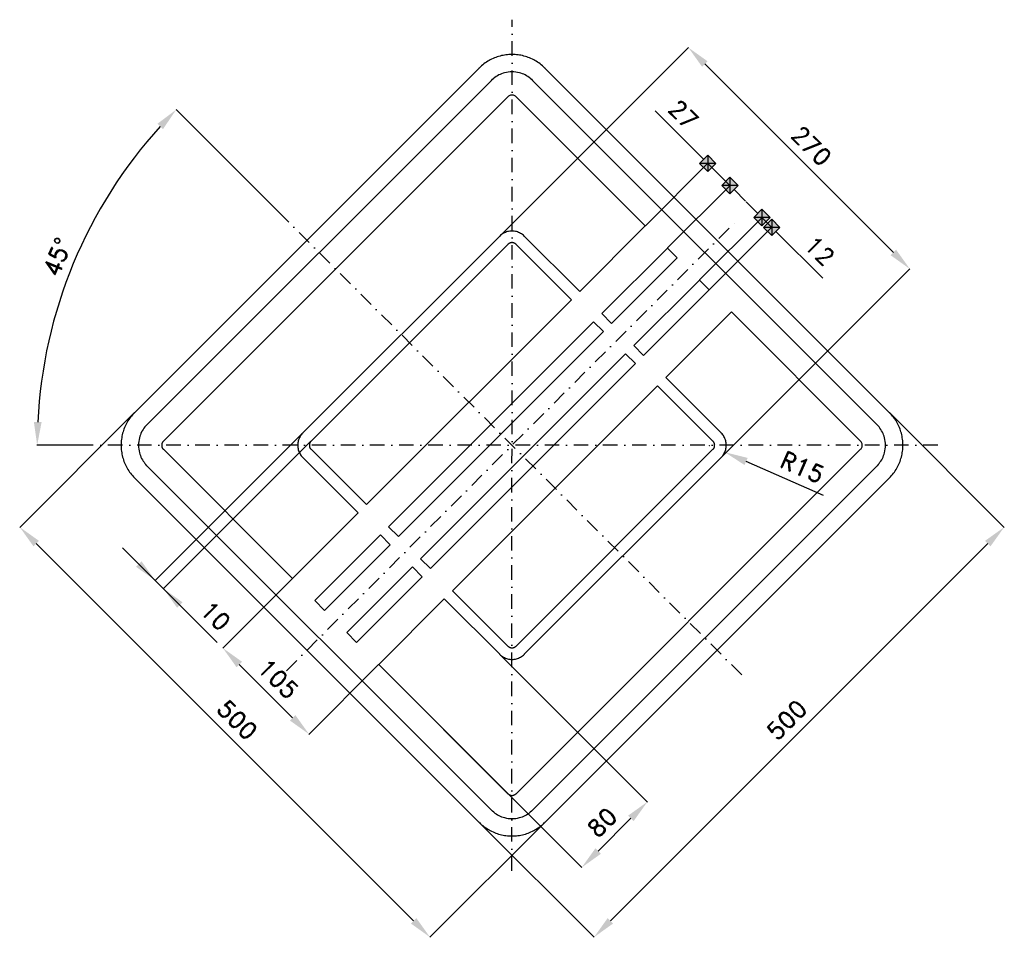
# Model space of a CAD drawing. Header units: millimetres. Extents: x -87 to 761, y -87 to 704.
import ezdxf

# ---------------------------------------------------------------- set-up
doc = ezdxf.new("R2010")
doc.units = ezdxf.units.MM
doc.header["$LTSCALE"] = 5
doc.linetypes.add('ČERCHOVANÁX2', pattern=[2, 1, -0.5, 0, -0.5])
doc.layers.add('Kóty', color=2, linetype='Continuous')
doc.layers.add('Značka', color=7, linetype='Continuous')
doc.styles.get("Standard").update_dxf_attribs({"font": 'romand.shx', "height": 15})
doc.dimstyles.get("Standard").update_dxf_attribs({"dimtxt": 15, "dimasz": 20, "dimexe": 0.18, "dimexo": 0.0625, "dimgap": 7.5, "dimtad": 1, "dimdec": 0, "dimzin": 0, "dimdsep": 46, "dimtxsty": 'Standard', "dimcen": 0.09, "dimadec": 0, "dimazin": 0, "dimtfac": 1, "dimtdec": 0, "dimtofl": 0, "dimtmove": 0, "dimatfit": 3, "dimfxl": 1, "dimtolj": 1, "dimtzin": 0, "dimarcsym": 0})

# ---------------------------------------------------------------- blocks, each defined once
blk = doc.blocks.new('*D0')
at = {"layer": 'Defpoints', "color": 0, "transparency": 16777216}
for p in [(-17.5, 541.65), (139, 534.98), (-30, 336.99), (703.97, 336.98), (534.98, 139)]:
    blk.add_point(p, dxfattribs=at)
at = {"layer": 'Kóty', "color": 0, "lineweight": -2, "transparency": 16777216}
for p, q in [((138.95, 535.02), (47.42, 626.55)), ((-30.06, 336.99), (-72.52, 336.99))]:
    blk.add_line(p, q, dxfattribs=at)
blk.add_arc((336.99, 336.98), 409.33, 137.79979, 177.1999, dxfattribs=at)
at = {"layer": 'Kóty', "color": 0, "transparency": 16777216}
for points in [[(31.34, 614.24), (36.17, 609.64), (47.55, 626.42)], [(-68.52, 356.9), (-75.18, 357.06), (-72.34, 336.99)]]:
    blk.add_solid(points, dxfattribs=at)
at = {"layer": 'Kóty', "color": 0, "transparency": 16777216, "insert": (-55.04, 499.37), "char_height": 15, "attachment_point": 5, "rotation": 67.49984}
blk.add_mtext('\\A1;45°', dxfattribs=at)
blk = doc.blocks.new('*D1')
at = {"layer": 'Defpoints', "color": 0, "transparency": 16777216}
for p in [(11.72, 365.27), (365.27, 11.72), (266.27, -87.28)]:
    blk.add_point(p, dxfattribs=at)
at = {"layer": 'Kóty', "color": 0, "lineweight": -2, "transparency": 16777216}
for p, q in [((11.67, 365.22), (-87.41, 266.15)), ((-73.14, 252.13), (252.13, -73.14)), ((365.22, 11.67), (266.15, -87.41))]:
    blk.add_line(p, q, dxfattribs=at)
at = {"layer": 'Kóty', "color": 0, "transparency": 16777216}
for points in [[(-70.78, 254.49), (-75.49, 249.78), (-87.28, 266.27)], [(254.49, -70.78), (249.78, -75.49), (266.27, -87.28)]]:
    blk.add_solid(points, dxfattribs=at)
at = {"layer": 'Kóty', "color": 0, "transparency": 16777216, "insert": (100.1, 100.1), "char_height": 15, "attachment_point": 5, "rotation": 315}
blk.add_mtext('\\A1;500', dxfattribs=at)
blk = doc.blocks.new('*D2')
at = {"layer": 'Defpoints', "color": 0, "transparency": 16777216}
for p in [(326.37, 156.68), (269.81, 100.11), (397.09, -27.18)]:
    blk.add_point(p, dxfattribs=at)
at = {"layer": 'Kóty', "color": 0, "lineweight": -2, "transparency": 16777216}
for p, q in [((326.42, 156.63), (453.78, 29.27)), ((269.85, 100.06), (397.22, -27.3)), ((439.52, 15.25), (411.23, -13.03))]:
    blk.add_line(p, q, dxfattribs=at)
at = {"layer": 'Kóty', "color": 0, "transparency": 16777216}
for points in [[(437.16, 17.61), (441.87, 12.89), (453.66, 29.39)], [(408.87, -10.68), (413.59, -15.39), (397.09, -27.18)]]:
    blk.add_solid(points, dxfattribs=at)
at = {"layer": 'Kóty', "color": 0, "transparency": 16777216, "insert": (414.77, 11.72), "char_height": 15, "attachment_point": 5, "rotation": 44.99988}
blk.add_mtext('\\A1;80', dxfattribs=at)
blk = doc.blocks.new('*D3')
at = {"layer": 'Defpoints', "color": 0, "transparency": 16777216}
for p in [(662.25, 365.27), (761.25, 266.27), (308.7, 11.72)]:
    blk.add_point(p, dxfattribs=at)
at = {"layer": 'Kóty', "color": 0, "lineweight": -2, "transparency": 16777216}
for p, q in [((662.3, 365.22), (761.38, 266.15)), ((421.84, -73.14), (747.11, 252.13)), ((308.75, 11.67), (407.82, -87.41))]:
    blk.add_line(p, q, dxfattribs=at)
at = {"layer": 'Kóty', "color": 0, "transparency": 16777216}
for points in [[(744.75, 254.49), (749.46, 249.78), (761.25, 266.27)], [(419.48, -70.78), (424.19, -75.49), (407.7, -87.28)]]:
    blk.add_solid(points, dxfattribs=at)
at = {"layer": 'Kóty', "color": 0, "transparency": 16777216, "insert": (573.87, 100.1), "char_height": 15, "attachment_point": 5, "rotation": 45.00001}
blk.add_mtext('\\A1;500', dxfattribs=at)
blk = doc.blocks.new('*D4')
at = {"layer": 'Defpoints', "color": 0, "transparency": 16777216}
for p in [(326.37, 517.29), (679.93, 489.01), (517.29, 326.37)]:
    blk.add_point(p, dxfattribs=at)
at = {"layer": 'Kóty', "color": 0, "lineweight": -2, "transparency": 16777216}
for p, q in [((326.42, 517.34), (489.14, 680.06)), ((503.16, 665.79), (665.79, 503.16)), ((517.34, 326.42), (680.06, 489.14))]:
    blk.add_line(p, q, dxfattribs=at)
at = {"layer": 'Kóty', "color": 0, "transparency": 16777216}
for points in [[(505.51, 668.15), (500.8, 663.43), (489.01, 679.93)], [(668.15, 505.51), (663.43, 500.8), (679.93, 489.01)]]:
    blk.add_solid(points, dxfattribs=at)
at = {"layer": 'Kóty', "color": 0, "transparency": 16777216, "insert": (595.08, 595.08), "char_height": 15, "attachment_point": 5, "rotation": 315}
blk.add_mtext('\\A1;270', dxfattribs=at)
blk = doc.blocks.new('*D5')
at = {"layer": 'Defpoints', "color": 0, "transparency": 16777216}
for p in [(507.1, 336.83), (520.44, 330.98)]:
    blk.add_point(p, dxfattribs=at)
at = {"layer": 'Kóty', "color": 0, "lineweight": -2, "transparency": 16777216}
for p, q in [((507.01, 336.83), (507.19, 336.83)), ((507.1, 336.74), (507.1, 336.92)), ((605.49, 293.71), (538.76, 322.95))]:
    blk.add_line(p, q, dxfattribs=at)
at = {"layer": 'Kóty', "color": 0, "transparency": 16777216}
blk.add_solid([(540.1, 326.01), (537.42, 319.9), (520.44, 330.98)], dxfattribs=at)
at = {"layer": 'Kóty', "color": 0, "transparency": 16777216, "insert": (587.31, 318.06), "char_height": 15, "attachment_point": 5, "rotation": 336.3378}
blk.add_mtext('\\A1;R15', dxfattribs=at)
blk = doc.blocks.new('*D6')
at = {"layer": 'Defpoints', "color": 0, "transparency": 16777216}
for p in [(147.83, 222.08), (222.08, 147.83), (162.01, 87.77)]:
    blk.add_point(p, dxfattribs=at)
at = {"layer": 'Kóty', "color": 0, "lineweight": -2, "transparency": 16777216}
for p, q in [((147.79, 222.04), (87.64, 161.89)), ((101.91, 147.87), (147.87, 101.91)), ((222.03, 147.79), (161.88, 87.64))]:
    blk.add_line(p, q, dxfattribs=at)
at = {"layer": 'Kóty', "color": 0, "transparency": 16777216}
for points in [[(104.26, 150.23), (99.55, 145.51), (87.76, 162.01)], [(150.23, 104.27), (145.51, 99.55), (162.01, 87.77)]]:
    blk.add_solid(points, dxfattribs=at)
at = {"layer": 'Kóty', "color": 0, "transparency": 16777216, "insert": (135.49, 135.5), "char_height": 15, "attachment_point": 5, "rotation": 315}
blk.add_mtext('\\A1;105', dxfattribs=at)

msp = doc.modelspace()

# ---------------------------------------------------------------- hatches: boundary and pattern name
at = {"layer": 'Kóty'}
h = msp.add_hatch(color=256, dxfattribs=at)
h.dxf.hatch_style = 1
h.paths.add_polyline_path([(498.68, 580.05), (505.75, 572.98), (512.83, 580.05), (505.75, 587.12)])
h = msp.add_hatch(color=256, dxfattribs=at)
h.dxf.hatch_style = 1
h.paths.add_polyline_path([(517.77, 560.96), (524.85, 553.89), (531.92, 560.96), (524.85, 568.03)])
h = msp.add_hatch(color=256, dxfattribs=at)
h.dxf.hatch_style = 1
h.paths.add_polyline_path([(545.35, 533.38), (552.42, 526.31), (559.49, 533.38), (552.42, 540.45)])
h = msp.add_hatch(color=256, dxfattribs=at)
h.dxf.hatch_style = 1
h.paths.add_polyline_path([(553.84, 524.89), (560.91, 517.82), (567.98, 524.89), (560.91, 531.97)])

# ---------------------------------------------------------------- linework, layer by layer
for p, q in [((502.2, 583.56), (460.27, 625.48)), ((451.93, 526.18), (505.88, 580.13)), ((505.75, 580), (524.85, 560.91)), ((471.02, 507.09), (524.97, 561.04)), ((538.31, 547.47), (528.38, 557.42)), ((548.88, 536.9), (538.94, 546.86)), ((498.6, 479.51), (552.55, 533.46)), ((552.42, 533.33), (560.91, 524.85)), ((507.09, 471.03), (561.04, 524.98)), ((564.42, 521.34), (604.83, 480.93)), ((156.63, 347.55), (29.3, 220.22)), ((163.7, 340.48), (36.37, 213.15)), ((82.81, 166.97), (1.14, 248.63)), ((50.64, 199.13), (82.81, 166.97))]:
    msp.add_line(p, q, dxfattribs=at)
for points in [[(498.68, 580.05), (505.75, 572.98), (512.83, 580.05), (505.75, 587.12)], [(517.77, 560.96), (524.85, 553.89), (531.92, 560.96), (524.85, 568.03)], [(545.35, 533.38), (552.42, 526.31), (559.49, 533.38), (552.42, 540.45)], [(553.84, 524.89), (560.91, 517.82), (567.98, 524.89), (560.91, 531.97)]]:
    msp.add_lwpolyline(points, close=True, dxfattribs=at)
for points in [[(505.75, 587.12), (505.75, 572.98)], [(512.83, 580.05), (498.68, 580.05)], [(531.92, 560.96), (517.77, 560.96)], [(524.85, 568.03), (524.85, 553.89)], [(552.42, 540.45), (552.42, 526.31)], [(559.49, 533.38), (545.35, 533.38)], [(560.91, 531.97), (560.91, 517.82)], [(567.98, 524.89), (553.84, 524.89)]]:
    msp.add_lwpolyline(points, dxfattribs=at)
for points in [[(17.64, 236.85), (12.93, 232.13), (29.43, 220.35)], [(53, 201.49), (48.28, 196.78), (36.5, 213.28)]]:
    msp.add_solid(points, dxfattribs=at)
at = {"layer": 'Značka', "color": 5}
for p, q in [((11.71, 365.27), (308.7, 662.25)), ((308.7, 662.25), (308.81, 662.37)), ((308.81, 662.37), (308.92, 662.48)), ((365.04, 662.48), (365.16, 662.37)), ((365.16, 662.37), (365.27, 662.25)), ((365.27, 662.25), (662.25, 365.27)), ((22.32, 354.66), (319.31, 651.65)), ((319.31, 651.65), (320.27, 652.54)), ((320.27, 652.54), (321.25, 653.4)), ((352.72, 653.4), (353.71, 652.54)), ((353.71, 652.54), (354.66, 651.65)), ((354.66, 651.65), (651.65, 354.66)), ((333.45, 637.5), (36.47, 340.52)), ((333.46, 637.52), (333.45, 637.5)), ((333.48, 637.53), (333.46, 637.52)), ((333.97, 637.96), (333.48, 637.53)), ((334.51, 638.31), (333.97, 637.96)), ((335.09, 638.6), (334.51, 638.31)), ((335.71, 638.8), (335.09, 638.6)), ((336.34, 638.93), (335.71, 638.8)), ((336.99, 638.97), (336.34, 638.93)), ((337.63, 638.93), (336.99, 638.97)), ((338.27, 638.8), (337.63, 638.93)), ((338.88, 638.6), (338.27, 638.8)), ((339.46, 638.31), (338.88, 638.6)), ((340.01, 637.96), (339.46, 638.31)), ((340.49, 637.53), (340.01, 637.96)), ((340.51, 637.52), (340.49, 637.53)), ((340.52, 637.5), (340.51, 637.52)), ((451.89, 526.14), (340.52, 637.5)), ((395.32, 469.57), (451.89, 526.14)), ((156.67, 347.59), (326.38, 517.3)), ((333.45, 510.22), (163.75, 340.52)), ((326.38, 517.3), (326.42, 517.34)), ((326.42, 517.34), (326.46, 517.38)), ((333.46, 510.24), (333.45, 510.22)), ((333.48, 510.25), (333.46, 510.24)), ((340.51, 510.24), (340.49, 510.25)), ((340.52, 510.22), (340.51, 510.24)), ((388.25, 462.5), (340.52, 510.22)), ((347.51, 517.38), (347.55, 517.34)), ((347.55, 517.34), (347.59, 517.3)), ((347.59, 517.3), (395.32, 469.57)), ((414.41, 450.48), (470.98, 507.05)), ((470.98, 507.05), (479.47, 498.56)), ((422.9, 441.99), (479.47, 498.56)), ((441.99, 422.9), (498.56, 479.47)), ((498.56, 479.47), (507.04, 470.98)), ((450.47, 414.41), (507.04, 470.98)), ((211.47, 285.72), (388.25, 462.5)), ((414.41, 450.48), (422.9, 441.99)), ((469.57, 395.32), (526.13, 451.89)), ((637.51, 340.52), (526.13, 451.89)), ((230.56, 266.63), (407.34, 443.41)), ((415.83, 434.92), (407.34, 443.41)), ((239.05, 258.14), (415.83, 434.92)), ((441.99, 422.9), (450.47, 414.41)), ((258.14, 239.05), (434.92, 415.83)), ((443.4, 407.34), (434.92, 415.83)), ((266.63, 230.57), (443.4, 407.34)), ((469.57, 395.32), (517.3, 347.59)), ((285.72, 211.47), (462.5, 388.25)), ((510.23, 340.52), (462.5, 388.25)), ((11.49, 365.05), (11.6, 365.16)), ((11.6, 365.16), (11.71, 365.27)), ((662.25, 365.27), (662.36, 365.16)), ((662.36, 365.16), (662.47, 365.05)), ((20.57, 352.72), (21.43, 353.7)), ((21.43, 353.7), (22.32, 354.66)), ((651.65, 354.66), (652.54, 353.7)), ((652.54, 353.7), (653.4, 352.72)), ((36.45, 340.51), (36.44, 340.49)), ((36.47, 340.52), (36.45, 340.51)), ((156.59, 347.51), (156.63, 347.55)), ((156.63, 347.55), (156.67, 347.59)), ((163.73, 340.51), (163.72, 340.49)), ((163.75, 340.52), (163.73, 340.51)), ((510.24, 340.51), (510.23, 340.52)), ((510.26, 340.49), (510.24, 340.51)), ((517.3, 347.59), (517.34, 347.55)), ((517.34, 347.55), (517.38, 347.51)), ((637.52, 340.51), (637.51, 340.52)), ((637.53, 340.49), (637.52, 340.51)), ((637.96, 340), (637.53, 340.49)), ((638.31, 339.46), (637.96, 340)), ((36.44, 333.48), (36.45, 333.46)), ((36.45, 333.46), (36.47, 333.45)), ((36.47, 333.45), (147.83, 222.08)), ((163.72, 333.48), (163.73, 333.46)), ((163.73, 333.46), (163.75, 333.45)), ((163.75, 333.45), (211.47, 285.72)), ((340.52, 36.46), (637.51, 333.45)), ((340.52, 163.74), (510.23, 333.45)), ((510.23, 333.45), (510.24, 333.46)), ((510.24, 333.46), (510.26, 333.48)), ((637.51, 333.45), (637.52, 333.46)), ((637.52, 333.46), (637.53, 333.48)), ((637.53, 333.48), (637.96, 333.96)), ((637.96, 333.96), (638.31, 334.51)), ((638.6, 338.88), (638.31, 339.46)), ((638.31, 334.51), (638.6, 335.09)), ((638.8, 338.26), (638.6, 338.88)), ((638.6, 335.09), (638.8, 335.7)), ((638.93, 337.63), (638.8, 338.26)), ((638.8, 335.7), (638.93, 336.34)), ((638.97, 336.98), (638.93, 337.63)), ((638.93, 336.34), (638.97, 336.98)), ((156.63, 326.42), (156.59, 326.46)), ((156.67, 326.38), (156.63, 326.42)), ((204.4, 278.65), (156.67, 326.38)), ((517.3, 326.38), (347.59, 156.67)), ((517.34, 326.42), (517.3, 326.38)), ((517.38, 326.46), (517.34, 326.42)), ((21.43, 320.27), (20.57, 321.25)), ((22.32, 319.31), (21.43, 320.27)), ((319.31, 22.32), (22.32, 319.31)), ((651.65, 319.31), (354.66, 22.32)), ((652.54, 320.26), (651.65, 319.31)), ((653.4, 321.25), (652.54, 320.26)), ((11.6, 308.81), (11.49, 308.92)), ((11.71, 308.7), (11.6, 308.81)), ((308.7, 11.72), (11.71, 308.7)), ((662.25, 308.7), (365.27, 11.72)), ((662.36, 308.81), (662.25, 308.7)), ((662.47, 308.92), (662.36, 308.81)), ((147.83, 222.08), (204.4, 278.65)), ((230.56, 266.63), (239.05, 258.14)), ((166.92, 202.99), (223.49, 259.56)), ((231.98, 251.07), (223.49, 259.56)), ((175.41, 194.5), (231.98, 251.07)), ((258.14, 239.05), (266.63, 230.57)), ((194.5, 175.41), (251.07, 231.98)), ((259.56, 223.5), (251.07, 231.98)), ((202.99, 166.93), (259.56, 223.5)), ((222.08, 147.83), (278.65, 204.4)), ((280.42, 202.63), (278.65, 204.4)), ((285.72, 211.47), (287.49, 209.7)), ((287.49, 209.7), (333.45, 163.74)), ((166.92, 202.99), (175.41, 194.5)), ((326.38, 156.67), (280.42, 202.63)), ((194.5, 175.41), (202.99, 166.93)), ((333.45, 163.74), (333.46, 163.73)), ((333.46, 163.73), (333.48, 163.71)), ((340.49, 163.71), (340.51, 163.73)), ((340.51, 163.73), (340.52, 163.74)), ((326.42, 156.63), (326.38, 156.67)), ((326.46, 156.59), (326.42, 156.63)), ((347.55, 156.63), (347.51, 156.59)), ((347.59, 156.67), (347.55, 156.63)), ((222.08, 147.83), (333.45, 36.46)), ((333.45, 36.46), (333.46, 36.45)), ((333.46, 36.45), (333.48, 36.44)), ((333.48, 36.44), (333.97, 36.01)), ((340.49, 36.44), (340.51, 36.45)), ((340.51, 36.45), (340.52, 36.46)), ((320.27, 21.43), (319.31, 22.32)), ((321.25, 20.57), (320.27, 21.43)), ((353.7, 21.43), (352.72, 20.57)), ((354.66, 22.32), (353.7, 21.43)), ((308.81, 11.61), (308.7, 11.72)), ((308.92, 11.5), (308.81, 11.61)), ((365.16, 11.61), (365.04, 11.5)), ((365.27, 11.72), (365.16, 11.61))]:
    msp.add_line(p, q, dxfattribs=at)
at = {"layer": 'Značka', "color": 6, "linetype": 'ČERCHOVANÁX2', "ltscale": 2.5}
for points in [[(336.98, -30), (336.99, 703.97)], [(534.98, 139), (139, 534.98)], [(142.53, 142.53), (531.44, 531.44)], [(703.97, 336.98), (-30, 336.99)]]:
    msp.add_lwpolyline(points, dxfattribs=at)
at = {"layer": 'Značka', "color": 5}
for centre, radius, start, end in [((335.31, 637.89), 35.76, 112.17361, 120.48175), ((336.03, 636.11), 37.69, 104.28662, 112.17071), ((336.8, 635.5), 38.47, 97.44657, 105.16895), ((336.74, 635.93), 38.04, 89.63642, 97.44588), ((337.26, 636.06), 37.91, 82.57375, 90.41153), ((337.26, 636.07), 37.9, 74.73813, 82.57694), ((337.7, 635.8), 38.05, 67.68852, 75.49058), ((337.41, 635.08), 38.83, 60.03243, 67.6876), ((337.23, 633.86), 40.25, 127.31089, 134.68623), ((335.03, 636.76), 36.61, 119.19814, 127.31756), ((338.25, 635.48), 38.06, 53.00984, 60.82858), ((339.94, 637.72), 35.26, 44.60822, 53.0241), ((336.27, 635.35), 23.48, 117.0084, 129.76237), ((336.27, 635.41), 23.43, 104.2155, 117.07048), ((336.94, 635.49), 23.52, 89.90273, 105.84829), ((336.96, 634.98), 24.03, 74.32164, 89.96096), ((337.85, 635.43), 23.37, 63.20752, 76.12425), ((338.77, 637.19), 21.38, 49.28316, 63.27569), ((337.09, 506.63), 15.11, 127.30735, 134.67598), ((336.25, 507.75), 13.72, 119.20244, 127.32731), ((336.36, 508.16), 13.41, 112.17321, 120.48229), ((336.63, 507.49), 14.13, 104.28747, 112.17224), ((336.92, 507.27), 14.42, 97.44749, 105.17237), ((336.9, 507.42), 14.27, 89.63886, 97.4439), ((337.09, 507.48), 14.21, 82.56775, 90.41198), ((337.09, 507.49), 14.2, 74.7332, 82.5775), ((337.24, 507.34), 14.3, 67.68019, 75.46857), ((337.15, 507.1), 14.56, 60.04386, 67.69614), ((337.46, 507.24), 14.28, 53.02408, 60.83686), ((338.1, 508.1), 13.22, 44.59442, 53.01151), ((336.61, 507.16), 4.4, 126.96493, 135.39026), ((336.83, 506.88), 4.76, 119.14392, 126.96302), ((336.93, 506.83), 4.85, 112.30506, 119.95394), ((336.91, 506.9), 4.78, 104.54594, 112.32395), ((336.95, 506.96), 4.73, 97.40574, 105.24888), ((336.95, 506.94), 4.75, 89.62274, 97.45274), ((337.02, 506.93), 4.76, 82.56185, 90.35174), ((337.01, 506.89), 4.8, 74.82116, 82.55897), ((337.1, 506.95), 4.72, 67.82222, 75.69898), ((337.2, 507.19), 4.46, 59.51651, 67.82854), ((337.23, 507.04), 4.57, 52.63559, 60.76847), ((336.96, 506.67), 5.03, 45.38406, 52.76041), ((36.25, 339.95), 35.25, 134.60915, 143.0265), ((633.85, 336.74), 40.25, 37.31089, 44.68623), ((38.89, 337.41), 38.83, 150.03762, 157.69272), ((38.49, 338.25), 38.07, 143.0109, 150.82938), ((636.75, 338.94), 36.61, 29.19814, 37.31756), ((637.89, 338.66), 35.76, 22.17361, 30.48175), ((38.18, 337.7), 38.06, 157.68687, 165.48656), ((38.54, 337.85), 23.37, 153.20799, 166.12583), ((36.78, 338.76), 21.39, 139.27851, 153.26937), ((635.35, 337.7), 23.48, 27.0084, 39.76237), ((635.41, 337.7), 23.43, 14.2155, 27.07048), ((636.11, 337.94), 37.69, 14.28662, 22.17071), ((37.91, 337.26), 37.91, 172.57066, 180.40755), ((37.89, 337.27), 37.89, 164.74033, 172.58168), ((38.98, 336.96), 24.03, 164.3188, 179.96033), ((39.65, 337.23), 4.58, 142.68447, 150.80825), ((40.02, 336.95), 5.04, 135.34541, 142.71885), ((166.48, 337.09), 14.2, 164.73587, 172.57483), ((166.6, 337.25), 14.28, 157.67423, 165.47453), ((166.86, 337.15), 14.56, 150.04222, 157.69778), ((166.72, 337.46), 14.28, 143.02261, 150.83833), ((165.87, 338.09), 13.22, 134.59437, 143.01155), ((166.93, 337.23), 4.57, 142.63789, 150.76617), ((167.3, 336.96), 5.03, 135.38604, 142.75843), ((507.16, 337.36), 4.4, 36.96493, 45.39026), ((506.88, 337.14), 4.76, 29.14392, 36.96302), ((506.63, 336.88), 15.11, 37.30735, 44.67598), ((507.75, 337.72), 13.72, 29.20244, 37.32731), ((508.16, 337.61), 13.41, 22.17321, 30.48229), ((507.49, 337.34), 14.13, 14.28747, 22.17224), ((507.27, 337.05), 14.42, 7.44749, 15.17237), ((635.49, 337.03), 23.52, 359.90273, 15.84829), ((635.5, 337.17), 38.47, 7.44657, 15.16895), ((635.93, 337.23), 38.04, 359.63642, 7.44588), ((38.04, 336.75), 38.04, 179.63949, 187.44811), ((38.45, 336.8), 38.46, 187.44261, 195.16771), ((38.48, 336.94), 23.52, 179.90424, 195.85026), ((39.75, 337.01), 4.75, 172.5531, 180.3605), ((39.74, 336.95), 4.74, 179.58342, 187.42148), ((39.81, 337.01), 4.81, 164.82847, 172.55167), ((39.73, 336.95), 4.73, 187.44183, 195.28229), ((39.74, 337.1), 4.72, 157.85133, 165.737), ((39.78, 336.89), 4.76, 194.48218, 202.28707), ((39.51, 337.19), 4.47, 149.50051, 157.8128), ((39.86, 336.93), 4.85, 202.33193, 209.99065), ((39.82, 336.83), 4.77, 209.15657, 216.96518), ((39.54, 336.61), 4.41, 216.96415, 225.37771), ((166.5, 337.08), 14.22, 172.57133, 180.4084), ((166.55, 336.89), 14.27, 179.63706, 187.4457), ((166.7, 336.91), 14.42, 187.4484, 195.17147), ((166.48, 336.63), 14.13, 194.28747, 202.17224), ((165.81, 336.36), 13.42, 202.17401, 210.48149), ((167.03, 337.01), 4.75, 172.55377, 180.35982), ((167.02, 336.95), 4.74, 179.62005, 187.45543), ((167.09, 337.01), 4.81, 164.82912, 172.55102), ((167.01, 336.95), 4.73, 187.40841, 195.24621), ((167.02, 337.1), 4.72, 157.81715, 165.70405), ((167.06, 336.9), 4.76, 194.53317, 202.33673), ((166.78, 337.2), 4.46, 149.51397, 157.83108), ((167.13, 336.93), 4.84, 202.30014, 209.95886), ((167.1, 336.83), 4.76, 209.14633, 216.96062), ((166.81, 336.61), 4.41, 216.97084, 225.38435), ((506.67, 337.01), 5.03, 315.38406, 322.76041), ((507.05, 336.74), 4.57, 322.63559, 330.76847), ((506.83, 337.04), 4.85, 22.30506, 29.95394), ((507.19, 336.77), 4.46, 329.51651, 337.82854), ((506.9, 337.06), 4.78, 14.54594, 22.32395), ((506.95, 336.87), 4.72, 337.82222, 345.69898), ((506.96, 337.02), 4.73, 7.40574, 15.24888), ((506.89, 336.96), 4.8, 344.82116, 352.55897), ((506.95, 337.01), 4.75, 359.62274, 7.45274), ((506.93, 336.95), 4.76, 352.56185, 0.35174), ((507.1, 336.82), 14.56, 330.04386, 337.69614), ((507.35, 336.73), 14.3, 337.68019, 345.46857), ((507.5, 336.88), 14.2, 344.7332, 352.5775), ((507.42, 337.07), 14.27, 359.63886, 7.4439), ((507.48, 336.88), 14.21, 352.56775, 0.41198), ((634.98, 337.01), 24.03, 344.32164, 359.96096), ((636.07, 336.71), 37.9, 344.73813, 352.57694), ((636.06, 336.71), 37.91, 352.57375, 0.41153), ((37.85, 336.03), 37.68, 194.28868, 202.1741), ((38.56, 336.26), 23.42, 194.21191, 207.06999), ((38.62, 336.27), 23.48, 207.01402, 219.76959), ((166.23, 336.25), 13.72, 209.20467, 217.32508), ((167.34, 337.08), 15.11, 217.3067, 224.67663), ((508.1, 335.87), 13.22, 314.59442, 323.01151), ((507.25, 336.51), 14.28, 323.02408, 330.83686), ((637.19, 335.2), 21.38, 319.28316, 333.27569), ((635.43, 336.12), 23.37, 333.20752, 346.12425), ((635.8, 336.27), 38.05, 337.68852, 345.49058), ((36.07, 335.31), 35.76, 202.16838, 210.47687), ((37.22, 335.03), 36.62, 209.20215, 217.32095), ((635.48, 335.72), 38.06, 323.00984, 330.82858), ((635.07, 336.56), 38.83, 330.03243, 337.6876), ((40.12, 337.23), 40.26, 217.30583, 224.67959), ((637.71, 334.03), 35.26, 314.60822, 323.0241), ((337.01, 167.3), 5.03, 225.38604, 232.75843), ((336.74, 166.93), 4.57, 232.63789, 240.76617), ((336.77, 166.78), 4.46, 239.51397, 247.83108), ((336.87, 167.01), 4.72, 247.81715, 255.70405), ((336.96, 167.09), 4.81, 254.82912, 262.55102), ((336.96, 167.03), 4.75, 262.55377, 270.35982), ((337.02, 167.02), 4.74, 269.62005, 277.45543), ((337.02, 167.01), 4.73, 277.40841, 285.24621), ((337.07, 167.06), 4.76, 284.53317, 292.33673), ((337.04, 167.13), 4.84, 292.30014, 299.95886), ((337.14, 167.09), 4.76, 299.14633, 306.96062), ((337.35, 166.81), 4.41, 306.97084, 315.38435), ((335.88, 165.87), 13.22, 224.59437, 233.01155), ((336.51, 166.72), 14.28, 233.02261, 240.83833), ((336.82, 166.86), 14.56, 240.04222, 247.69778), ((336.72, 166.6), 14.28, 247.67423, 255.47453), ((337.34, 166.48), 14.13, 284.28747, 292.17224), ((337.61, 165.81), 13.42, 292.17401, 300.48149), ((337.72, 166.23), 13.72, 299.20467, 307.32508), ((336.89, 167.33), 15.11, 307.3067, 314.67663), ((336.88, 166.48), 14.2, 254.73587, 262.57483), ((336.88, 166.5), 14.22, 262.57133, 270.4084), ((337.08, 166.54), 14.27, 269.63706, 277.4457), ((337.06, 166.7), 14.42, 277.4484, 285.17147), ((336.74, 39.65), 4.58, 232.68447, 240.80825), ((336.78, 39.5), 4.47, 239.50051, 247.8128), ((336.87, 39.74), 4.72, 247.85133, 255.737), ((336.96, 39.81), 4.81, 254.82847, 262.55167), ((336.96, 39.75), 4.75, 262.5531, 270.3605), ((337.02, 39.74), 4.74, 269.58342, 277.42148), ((337.02, 39.73), 4.73, 277.44183, 285.28229), ((337.08, 39.78), 4.76, 284.48218, 292.28707), ((337.04, 39.85), 4.85, 292.33193, 299.99065), ((337.14, 39.82), 4.77, 299.15657, 306.96518), ((337.36, 39.53), 4.41, 306.96415, 315.37771), ((335.21, 36.78), 21.39, 229.27847, 243.26941), ((336.12, 38.54), 23.37, 243.20799, 256.12583), ((337.71, 38.55), 23.42, 284.21195, 297.06994), ((337.7, 38.62), 23.48, 297.01402, 309.76959), ((334.02, 36.25), 35.25, 224.60915, 233.0265), ((337.01, 38.98), 24.03, 254.3188, 269.96033), ((337.03, 38.48), 23.52, 269.90421, 285.85029), ((336.74, 40.12), 40.26, 307.30583, 314.67959), ((335.72, 38.49), 38.07, 233.0109, 240.82938), ((336.56, 38.9), 38.83, 240.03762, 247.69272), ((336.27, 38.18), 38.06, 247.68687, 255.48656), ((336.7, 37.89), 37.89, 254.74033, 262.58168), ((336.71, 37.91), 37.91, 262.57066, 270.40755), ((337.22, 38.04), 38.04, 269.63949, 277.44811), ((337.17, 38.46), 38.46, 277.44261, 285.16771), ((337.94, 37.85), 37.68, 284.28868, 292.1741), ((338.66, 36.08), 35.76, 292.16838, 300.47687), ((338.94, 37.22), 36.62, 299.20215, 307.32095)]:
    msp.add_arc(centre, radius, start, end, dxfattribs=at)

# ---------------------------------------------------------------- texts
at = {"layer": 'Kóty', "char_height": 15, "attachment_point": 5, "rotation": 315}
for s, insert in [('\\A1;27', (484.77, 622.2)), ('\\A1;12', (602.3, 504.67)), ('\\A1;10', (81.55, 189.71))]:
    msp.add_mtext(s, dxfattribs=dict(at, insert=insert))

# ---------------------------------------------------------------- dimensions: what is measured, and where the dimension line sits
at = {"layer": 'Kóty'}
for p1, p2, distance, picture, middle in [((326.37, 517.29), (517.29, 326.37), 230.01, '*D4', (595.08, 595.08)), ((11.72, 365.27), (365.27, 11.72), -140, '*D1', (100.1, 100.1)), ((308.7, 11.72), (662.25, 365.27), -140, '*D3', (573.87, 100.1)), ((147.83, 222.08), (222.08, 147.83), -84.95, '*D6', (135.49, 135.5)), ((326.37, 156.68), (269.81, 100.11), 180.01, '*D2', (414.77, 11.72))]:
    dim = msp.add_aligned_dim(p1=p1, p2=p2, distance=distance, dimstyle='Standard', dxfattribs=at)
    dim.commit()
    dim.dimension.update_dxf_attribs({"geometry": picture, "text_midpoint": middle})
dim = msp.add_angular_dim_2l(base=(-17.5, 541.65), line1=((534.98, 139), (139, 534.98)), line2=((703.97, 336.98), (-30, 336.99)), dimstyle='Standard', dxfattribs=at)
dim.commit()
dim.dimension.update_dxf_attribs({"geometry": '*D0', "text_midpoint": (-55.04, 499.37)})
dim = msp.add_radius_dim(center=(507.1, 336.83), mpoint=(520.44, 330.98), dimstyle='Standard', dxfattribs=at)
dim.commit()
dim.dimension.update_dxf_attribs({"geometry": '*D5', "text_midpoint": (581.29, 304.32)})

doc.saveas('drawing.dxf')
